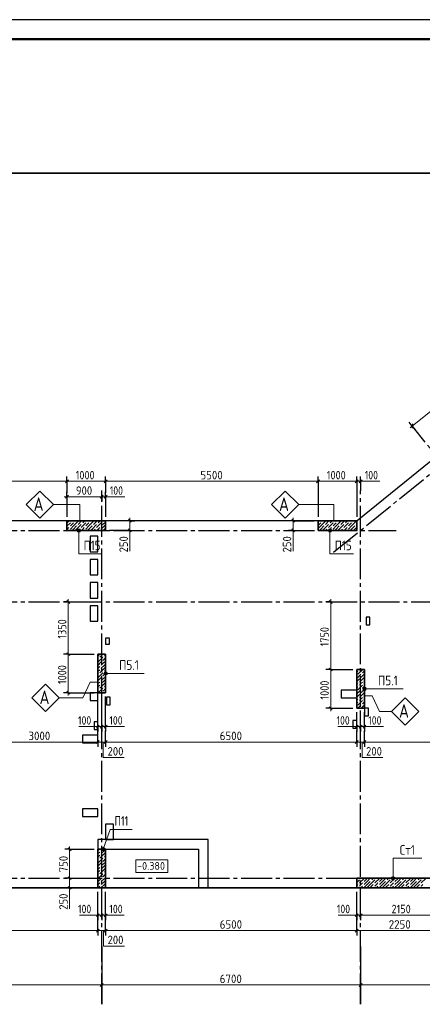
# Model space of a CAD drawing. Header units: millimetres. Extents: x 0 to 59400, y 0 to 42000.
# Tile 9 of 11: x 28869 to 39290, y 16519 to 42000. Entities that reach past the tile are written whole.
import ezdxf

# ---------------------------------------------------------------- set-up
doc = ezdxf.new("R2010")
doc.units = ezdxf.units.MM
doc.linetypes.add('______2', pattern=[270, 200, -70])
doc.linetypes.add('______5', pattern=[1100, 800, -100, 100, -100])
for name, color, linetype, lineweight in [('Standard', 7, 'Continuous', 25), ('ЖБ Перекрытие верхний уровень', 7, 'Continuous', 18), ('ЖБ Перекрытие нижний уровень с отделкой', 7, 'Continuous', 13), ('Общий01', 7, 'Continuous', 13), ('Позиционная метка линия выноска', 7, 'Continuous', 13), ('Примечания', 7, 'Continuous', 13), ('Размерная линия_ общее', 7, 'Continuous', 13)]:
    doc.layers.add(name, color=color, linetype=linetype, lineweight=lineweight)
doc.layers.add('ЖБ Пилон', color=7, linetype='______2', lineweight=13, true_color=0xa0a0a0)
doc.layers.add('Оси', color=7, linetype='______5', lineweight=13, true_color=0x656565)
doc.styles.add('ISOCPEUR', font='txt')

msp = doc.modelspace()

# ---------------------------------------------------------------- hatches: boundary and pattern name
at = {"layer": 'ЖБ Пилон', "linetype": 'Continuous', "lineweight": 18, "transparency": 33554687}
for points in [[(30156, 28879), (30161, 28884), (30166, 28879), (30161, 28874)], [(30156, 28799), (30161, 28804), (30166, 28799), (30161, 28794)], [(30196, 28999), (30201, 29004), (30206, 28999), (30201, 28994)], [(30276, 28999), (30281, 29004), (30286, 28999), (30281, 28994)], [(30356, 28919), (30361, 28924), (30366, 28919), (30361, 28914)], [(30436, 28839), (30441, 28844), (30446, 28839), (30441, 28834)], [(30476, 28959), (30481, 28964), (30486, 28959), (30481, 28954)], [(30556, 28879), (30561, 28884), (30566, 28879), (30561, 28874)], [(30556, 28799), (30561, 28804), (30566, 28799), (30561, 28794)], [(30596, 28999), (30601, 29004), (30606, 28999), (30601, 28994)], [(30676, 28999), (30681, 29004), (30686, 28999), (30681, 28994)], [(30756, 28919), (30761, 28924), (30766, 28919), (30761, 28914)], [(30836, 28839), (30841, 28844), (30846, 28839), (30841, 28834)], [(30876, 28959), (30881, 28964), (30886, 28959), (30881, 28954)], [(30956, 28879), (30961, 28884), (30966, 28879), (30961, 28874)], [(30956, 28799), (30961, 28804), (30966, 28799), (30961, 28794)], [(30996, 28999), (31001, 29004), (31006, 28999), (31001, 28994)], [(31076, 28999), (31081, 29004), (31086, 28999), (31081, 28994)], [(36596, 28999), (36601, 29004), (36606, 28999), (36601, 28994)], [(36676, 28999), (36681, 29004), (36686, 28999), (36681, 28994)], [(36756, 28919), (36761, 28924), (36766, 28919), (36761, 28914)], [(36836, 28839), (36841, 28844), (36846, 28839), (36841, 28834)], [(36876, 28959), (36881, 28964), (36886, 28959), (36881, 28954)], [(36956, 28879), (36961, 28884), (36966, 28879), (36961, 28874)], [(36956, 28799), (36961, 28804), (36966, 28799), (36961, 28794)], [(36996, 28999), (37001, 29004), (37006, 28999), (37001, 28994)], [(37076, 28999), (37081, 29004), (37086, 28999), (37081, 28994)], [(37156, 28919), (37161, 28924), (37166, 28919), (37161, 28914)], [(37236, 28839), (37241, 28844), (37246, 28839), (37241, 28834)], [(37276, 28959), (37281, 28964), (37286, 28959), (37281, 28954)], [(37356, 28879), (37361, 28884), (37366, 28879), (37361, 28874)], [(37356, 28799), (37361, 28804), (37366, 28799), (37361, 28794)], [(37396, 28999), (37401, 29004), (37406, 28999), (37401, 28994)], [(37476, 28999), (37481, 29004), (37486, 28999), (37481, 28994)], [(37556, 28919), (37561, 28924), (37566, 28919), (37561, 28914)], [(30916, 25479), (30921, 25484), (30926, 25479), (30921, 25474)], [(31036, 25519), (31041, 25524), (31046, 25519), (31041, 25514)], [(30956, 25279), (30961, 25284), (30966, 25279), (30961, 25274)], [(30996, 25399), (31001, 25404), (31006, 25399), (31001, 25394)], [(31076, 25399), (31081, 25404), (31086, 25399), (31081, 25394)], [(30916, 25079), (30921, 25084), (30926, 25079), (30921, 25074)], [(30956, 25199), (30961, 25204), (30966, 25199), (30961, 25194)], [(30996, 24999), (31001, 25004), (31006, 24999), (31001, 24994)], [(31036, 25119), (31041, 25124), (31046, 25119), (31041, 25114)], [(31076, 24999), (31081, 25004), (31086, 24999), (31081, 24994)], [(37596, 25039), (37601, 25044), (37606, 25039), (37601, 25034)], [(37636, 25159), (37641, 25164), (37646, 25159), (37641, 25154)], [(37716, 25079), (37721, 25084), (37726, 25079), (37721, 25074)], [(30956, 24879), (30961, 24884), (30966, 24879), (30961, 24874)], [(30956, 24799), (30961, 24804), (30966, 24799), (30961, 24794)], [(31036, 24719), (31041, 24724), (31046, 24719), (31041, 24714)], [(37636, 24839), (37641, 24844), (37646, 24839), (37641, 24834)], [(37636, 24759), (37641, 24764), (37646, 24759), (37641, 24754)], [(37676, 24959), (37681, 24964), (37686, 24959), (37681, 24954)], [(37756, 24879), (37761, 24884), (37766, 24879), (37761, 24874)], [(37756, 24799), (37761, 24804), (37766, 24799), (37761, 24794)], [(30916, 24679), (30921, 24684), (30926, 24679), (30921, 24674)], [(30996, 24599), (31001, 24604), (31006, 24599), (31001, 24594)], [(31076, 24599), (31081, 24604), (31086, 24599), (31081, 24594)], [(37596, 24639), (37601, 24644), (37606, 24639), (37601, 24634)], [(37676, 24559), (37681, 24564), (37686, 24559), (37681, 24554)], [(37716, 24679), (37721, 24684), (37726, 24679), (37721, 24674)], [(37756, 24479), (37761, 24484), (37766, 24479), (37761, 24474)], [(37596, 24239), (37601, 24244), (37606, 24239), (37601, 24234)], [(37636, 24439), (37641, 24444), (37646, 24439), (37641, 24434)], [(37636, 24359), (37641, 24364), (37646, 24359), (37641, 24354)], [(37716, 24279), (37721, 24284), (37726, 24279), (37721, 24274)], [(37756, 24399), (37761, 24404), (37766, 24399), (37761, 24394)], [(30956, 20479), (30961, 20484), (30966, 20479), (30961, 20474)], [(30956, 20399), (30961, 20404), (30966, 20399), (30961, 20394)], [(30916, 20279), (30921, 20284), (30926, 20279), (30921, 20274)], [(30996, 20199), (31001, 20204), (31006, 20199), (31001, 20194)], [(31036, 20319), (31041, 20324), (31046, 20319), (31041, 20314)], [(31076, 20199), (31081, 20204), (31086, 20199), (31081, 20194)], [(30916, 19879), (30921, 19884), (30926, 19879), (30921, 19874)], [(30956, 20079), (30961, 20084), (30966, 20079), (30961, 20074)], [(30956, 19999), (30961, 20004), (30966, 19999), (30961, 19994)], [(31036, 19919), (31041, 19924), (31046, 19919), (31041, 19914)], [(30956, 19679), (30961, 19684), (30966, 19679), (30961, 19674)], [(30996, 19799), (31001, 19804), (31006, 19799), (31001, 19794)], [(31076, 19799), (31081, 19804), (31086, 19799), (31081, 19794)], [(37636, 19639), (37641, 19644), (37646, 19639), (37641, 19634)], [(37676, 19759), (37681, 19764), (37686, 19759), (37681, 19754)], [(37756, 19679), (37761, 19684), (37766, 19679), (37761, 19674)], [(37956, 19719), (37961, 19724), (37966, 19719), (37961, 19714)], [(38036, 19639), (38041, 19644), (38046, 19639), (38041, 19634)], [(38076, 19759), (38081, 19764), (38086, 19759), (38081, 19754)], [(38156, 19679), (38161, 19684), (38166, 19679), (38161, 19674)], [(38356, 19719), (38361, 19724), (38366, 19719), (38361, 19714)], [(38436, 19639), (38441, 19644), (38446, 19639), (38441, 19634)], [(38476, 19759), (38481, 19764), (38486, 19759), (38481, 19754)], [(38556, 19679), (38561, 19684), (38566, 19679), (38561, 19674)], [(38756, 19719), (38761, 19724), (38766, 19719), (38761, 19714)], [(38836, 19639), (38841, 19644), (38846, 19639), (38841, 19634)], [(38876, 19759), (38881, 19764), (38886, 19759), (38881, 19754)], [(38956, 19679), (38961, 19684), (38966, 19679), (38961, 19674)], [(39156, 19719), (39161, 19724), (39166, 19719), (39161, 19714)], [(39236, 19639), (39241, 19644), (39246, 19639), (39241, 19634)], [(39276, 19759), (39281, 19764), (39286, 19759), (39281, 19754)], [(30956, 19599), (30961, 19604), (30966, 19599), (30961, 19594)], [(37636, 19559), (37641, 19564), (37646, 19559), (37641, 19554)], [(37756, 19599), (37761, 19604), (37766, 19599), (37761, 19594)], [(38036, 19559), (38041, 19564), (38046, 19559), (38041, 19554)], [(38156, 19599), (38161, 19604), (38166, 19599), (38161, 19594)], [(38436, 19559), (38441, 19564), (38446, 19559), (38441, 19554)], [(38556, 19599), (38561, 19604), (38566, 19599), (38561, 19594)], [(38836, 19559), (38841, 19564), (38846, 19559), (38841, 19554)], [(38956, 19599), (38961, 19604), (38966, 19599), (38961, 19594)], [(39236, 19559), (39241, 19564), (39246, 19559), (39241, 19554)]]:
    msp.add_hatch(color=7, dxfattribs=at).paths.add_polyline_path(points, flags=16)
at = {"layer": 'Общий01', "linetype": 'Continuous', "lineweight": 13, "transparency": 33554687}
for points in [[(30354, 28782), (30444, 28782), (30438, 28804)], [(30354, 28782), (30438, 28804), (30360, 28804)], [(30360, 28804), (30438, 28804), (30422, 28821)], [(30360, 28804), (30422, 28821), (30377, 28821)], [(30377, 28821), (30422, 28821), (30399, 28827)], [(36854, 28782), (36944, 28782), (36938, 28804)], [(36854, 28782), (36938, 28804), (36860, 28804)], [(36860, 28804), (36938, 28804), (36922, 28821)], [(36860, 28804), (36922, 28821), (36877, 28821)], [(36877, 28821), (36922, 28821), (36899, 28827)], [(30360, 28760), (30444, 28782), (30354, 28782)], [(30360, 28760), (30438, 28760), (30444, 28782)], [(30377, 28743), (30438, 28760), (30360, 28760)], [(30377, 28743), (30422, 28743), (30438, 28760)], [(30422, 28743), (30377, 28743), (30399, 28737)], [(36860, 28760), (36944, 28782), (36854, 28782)], [(36860, 28760), (36938, 28760), (36944, 28782)], [(36877, 28743), (36938, 28760), (36860, 28760)], [(36877, 28743), (36922, 28743), (36938, 28760)], [(36922, 28743), (36877, 28743), (36899, 28737)], [(31054, 25060), (31054, 25104), (31048, 25082)], [(31070, 25043), (31070, 25121), (31054, 25104)], [(31070, 25043), (31054, 25104), (31054, 25060)], [(31093, 25037), (31093, 25127), (31070, 25121)], [(31093, 25037), (31070, 25121), (31070, 25043)], [(31115, 25043), (31115, 25121), (31093, 25127)], [(31115, 25043), (31093, 25127), (31093, 25037)], [(31131, 25060), (31131, 25104), (31115, 25121)], [(31131, 25060), (31115, 25121), (31115, 25043)], [(31131, 25104), (31131, 25060), (31138, 25082)], [(37770, 24643), (37770, 24721), (37754, 24704)], [(37793, 24637), (37793, 24727), (37770, 24721)], [(37793, 24637), (37770, 24721), (37770, 24643)], [(37815, 24643), (37815, 24721), (37793, 24727)], [(37815, 24643), (37793, 24727), (37793, 24637)], [(37831, 24660), (37831, 24704), (37815, 24721)], [(37831, 24660), (37815, 24721), (37815, 24643)], [(37754, 24660), (37754, 24704), (37748, 24682)], [(37770, 24643), (37754, 24704), (37754, 24660)], [(37831, 24704), (37831, 24660), (37838, 24682)], [(31076, 20517), (30991, 20547), (30989, 20524)], [(31076, 20517), (30989, 20524), (31062, 20498)], [(31062, 20498), (30989, 20524), (30999, 20503)], [(31077, 20540), (31004, 20566), (30991, 20547)], [(31077, 20540), (30991, 20547), (31076, 20517)], [(31062, 20498), (30999, 20503), (31042, 20488)], [(31042, 20488), (30999, 20503), (31018, 20490)], [(31067, 20561), (31025, 20576), (31004, 20566)], [(31067, 20561), (31004, 20566), (31077, 20540)], [(31025, 20576), (31067, 20561), (31048, 20574)], [(38570, 19804), (38493, 19804), (38487, 19782)], [(38570, 19804), (38487, 19782), (38577, 19782)], [(38577, 19782), (38487, 19782), (38493, 19760)], [(38554, 19821), (38509, 19821), (38493, 19804)], [(38554, 19821), (38493, 19804), (38570, 19804)], [(38577, 19782), (38493, 19760), (38570, 19760)], [(38570, 19760), (38493, 19760), (38509, 19743)], [(38509, 19821), (38554, 19821), (38532, 19827)], [(38570, 19760), (38509, 19743), (38554, 19743)], [(38554, 19743), (38509, 19743), (38532, 19737)]]:
    msp.add_hatch(color=7, dxfattribs=at).paths.add_polyline_path(points)

# ---------------------------------------------------------------- linework, layer by layer
at = {"layer": 'Standard', "color": 7, "linetype": 'Continuous', "lineweight": 25, "transparency": 33554687}
msp.add_lwpolyline([(0, 0), (59400, 0), (59400, 42000), (0, 42000), (0, 0)], close=True, dxfattribs=at)
at = {"layer": 'Standard', "color": 7, "linetype": 'Continuous', "lineweight": 50, "transparency": 33554687}
msp.add_lwpolyline([(2000, 41500), (58900, 41500), (58900, 500), (2000, 500), (2000, 41500)], close=True, dxfattribs=at)
at = {"layer": 'Standard', "color": 7, "linetype": 'Continuous', "lineweight": 18, "transparency": 33554687}
msp.add_lwpolyline([(58900, 41500), (2000, 41500), (2000, 6000), (58900, 6000), (58900, 41500)], dxfattribs=at)
at = {"layer": 'Standard', "color": 7, "linetype": 'Continuous', "lineweight": 13, "transparency": 33554687}
msp.add_lwpolyline([(6813, 19532), (55406, 19532), (55406, 38032), (6813, 38032), (6813, 19532)], dxfattribs=at)
at = {"layer": 'Standard', "color": 7, "linetype": 'Continuous', "lineweight": 35, "transparency": 33554687}
msp.add_lwpolyline([(6813, 19532), (55406, 19532), (55406, 38032), (6813, 38032), (6813, 19532)], dxfattribs=at)
at = {"layer": 'ЖБ Перекрытие верхний уровень', "color": 253, "linetype": 'Continuous', "lineweight": -3, "true_color": 0xa0a0a0, "transparency": 33554687}
for p, q in [((39509, 30575), (37604, 29032)), ((37604, 29032), (24063, 29032)), ((30893, 28632), (30693, 28632)), ((30693, 28632), (30693, 28232)), ((30893, 28232), (30893, 28632)), ((30693, 28232), (30893, 28232)), ((30893, 28032), (30693, 28032)), ((30693, 28032), (30693, 27632)), ((30893, 27632), (30893, 28032)), ((30693, 27632), (30893, 27632)), ((30893, 27432), (30693, 27432)), ((30693, 27432), (30693, 27032)), ((30893, 27032), (30893, 27432)), ((30693, 27032), (30893, 27032)), ((30893, 26832), (30693, 26832)), ((30693, 26832), (30693, 26432)), ((30893, 26432), (30893, 26832)), ((37933, 26542), (37833, 26542)), ((37833, 26542), (37833, 26342)), ((37933, 26342), (37933, 26542)), ((30693, 26432), (30893, 26432)), ((37833, 26342), (37933, 26342)), ((31193, 25992), (31093, 25992)), ((31093, 25992), (31093, 25842)), ((31193, 25842), (31193, 25992)), ((31093, 25842), (31193, 25842)), ((30893, 24582), (30693, 24582)), ((30693, 24582), (30693, 24382)), ((30893, 24382), (30893, 24582)), ((31213, 24472), (31113, 24472)), ((31113, 24472), (31113, 24272)), ((31213, 24272), (31213, 24472)), ((37593, 24652), (37193, 24652)), ((37193, 24652), (37193, 24452)), ((37593, 24452), (37593, 24652)), ((30693, 24382), (30893, 24382)), ((31113, 24272), (31213, 24272)), ((37193, 24452), (37593, 24452)), ((37893, 24182), (37793, 24182)), ((37793, 24182), (37793, 23982)), ((37793, 23982), (37893, 23982)), ((37893, 23982), (37893, 24182)), ((30893, 23832), (30793, 23832)), ((30793, 23832), (30793, 23632)), ((30893, 23632), (30893, 23832)), ((37593, 23862), (37493, 23862)), ((37493, 23862), (37493, 23662)), ((37593, 23662), (37593, 23862)), ((30893, 23482), (30493, 23482)), ((30493, 23482), (30493, 23282)), ((30793, 23632), (30893, 23632)), ((30893, 23282), (30893, 23482)), ((37493, 23662), (37593, 23662)), ((30493, 23282), (30893, 23282)), ((30893, 21582), (30493, 21582)), ((30493, 21582), (30493, 21382)), ((30893, 21382), (30893, 21582)), ((30493, 21382), (30893, 21382)), ((31293, 21182), (31093, 21182)), ((31093, 21182), (31093, 20782)), ((31293, 20782), (31293, 21182)), ((31093, 20782), (31293, 20782)), ((31093, 19532), (31093, 20532)), ((31093, 20532), (33493, 20532)), ((33493, 20532), (33493, 19532)), ((25063, 19532), (31093, 19532)), ((33493, 19532), (47778, 19532))]:
    msp.add_line(p, q, dxfattribs=at)
at = {"layer": 'ЖБ Перекрытие нижний уровень с отделкой', "color": 253, "linetype": 'Continuous', "lineweight": -3, "true_color": 0xa0a0a0, "transparency": 33554687}
for p, q in [((33743, 20782), (30893, 20782)), ((30893, 20782), (30893, 19532)), ((33743, 19532), (33743, 20782)), ((30893, 19532), (33743, 19532))]:
    msp.add_line(p, q, dxfattribs=at)
at = {"layer": 'ЖБ Пилон', "color": 7, "linetype": 'Continuous', "lineweight": 35, "transparency": 33554687}
for p, q in [((30093, 29032), (30093, 28782)), ((31093, 29032), (30093, 29032)), ((31093, 28782), (31093, 29032)), ((36593, 29032), (36593, 28782)), ((37593, 29032), (36593, 29032)), ((37593, 28782), (37593, 29032)), ((30093, 28782), (31093, 28782)), ((36593, 28782), (37593, 28782)), ((31093, 25582), (30893, 25582)), ((30893, 25582), (30893, 24582)), ((31093, 24582), (31093, 25582)), ((37793, 25182), (37593, 25182)), ((37593, 25182), (37593, 24182)), ((37793, 24182), (37793, 25182)), ((30893, 24582), (31093, 24582)), ((37593, 24182), (37793, 24182)), ((31093, 20532), (30893, 20532)), ((30893, 20532), (30893, 19532)), ((31093, 19532), (31093, 20532)), ((37593, 19782), (37593, 19532)), ((39843, 19782), (37593, 19782)), ((30893, 19532), (31093, 19532)), ((37593, 19532), (39843, 19532))]:
    msp.add_line(p, q, dxfattribs=at)
at = {"layer": 'ЖБ Пилон', "color": 251, "linetype": 'Continuous', "lineweight": 18, "true_color": 0x494949, "transparency": 33554687}
for p, q in [((30181, 28979), (30093, 28891)), ((30093, 28811), (30101, 28819)), ((30153, 29032), (30101, 28979)), ((30101, 28819), (30141, 28859)), ((30261, 28979), (30181, 28899)), ((30261, 28899), (30181, 28819)), ((30221, 29019), (30233, 29032)), ((30261, 28819), (30223, 28782)), ((30261, 28899), (30381, 29019)), ((30341, 28899), (30261, 28819)), ((30313, 29032), (30301, 29019)), ((30341, 28819), (30303, 28782)), ((30341, 28819), (30461, 28939)), ((30473, 29032), (30381, 28939)), ((30421, 28819), (30383, 28782)), ((30581, 28979), (30461, 28859)), ((30463, 28782), (30501, 28819)), ((30553, 29032), (30501, 28979)), ((30501, 28819), (30541, 28859)), ((30661, 28979), (30581, 28899)), ((30661, 28899), (30581, 28819)), ((30621, 29019), (30633, 29032)), ((30661, 28819), (30623, 28782)), ((30661, 28899), (30781, 29019)), ((30741, 28899), (30661, 28819)), ((30713, 29032), (30701, 29019)), ((30741, 28819), (30703, 28782)), ((30741, 28819), (30861, 28939)), ((30873, 29032), (30781, 28939)), ((30821, 28819), (30783, 28782)), ((30981, 28979), (30861, 28859)), ((30863, 28782), (30901, 28819)), ((30953, 29032), (30901, 28979)), ((30901, 28819), (30941, 28859)), ((31061, 28979), (30981, 28899)), ((31061, 28899), (30981, 28819)), ((31021, 29019), (31033, 29032)), ((31061, 28819), (31023, 28782)), ((31061, 28899), (31093, 28931)), ((31093, 28851), (31061, 28819)), ((36661, 28979), (36593, 28911)), ((36661, 28899), (36593, 28831)), ((36621, 29019), (36633, 29032)), ((36661, 28819), (36623, 28782)), ((36661, 28899), (36781, 29019)), ((36741, 28899), (36661, 28819)), ((36713, 29032), (36701, 29019)), ((36741, 28819), (36703, 28782)), ((36741, 28819), (36861, 28939)), ((36873, 29032), (36781, 28939)), ((36821, 28819), (36783, 28782)), ((36981, 28979), (36861, 28859)), ((36863, 28782), (36901, 28819)), ((36953, 29032), (36901, 28979)), ((36901, 28819), (36941, 28859)), ((37061, 28979), (36981, 28899)), ((37061, 28899), (36981, 28819)), ((37021, 29019), (37033, 29032)), ((37061, 28819), (37023, 28782)), ((37061, 28899), (37181, 29019)), ((37141, 28899), (37061, 28819)), ((37113, 29032), (37101, 29019)), ((37141, 28819), (37103, 28782)), ((37141, 28819), (37261, 28939)), ((37273, 29032), (37181, 28939)), ((37221, 28819), (37183, 28782)), ((37381, 28979), (37261, 28859)), ((37263, 28782), (37301, 28819)), ((37353, 29032), (37301, 28979)), ((37301, 28819), (37341, 28859)), ((37461, 28979), (37381, 28899)), ((37461, 28899), (37381, 28819)), ((37421, 29019), (37433, 29032)), ((37461, 28819), (37423, 28782)), ((37461, 28899), (37581, 29019)), ((37541, 28899), (37461, 28819)), ((37513, 29032), (37501, 29019)), ((37541, 28819), (37503, 28782)), ((37541, 28819), (37593, 28871)), ((37593, 28951), (37581, 28939)), ((37593, 28791), (37583, 28782)), ((30941, 25579), (30893, 25531)), ((31021, 25499), (30901, 25379)), ((31023, 25582), (30941, 25499)), ((31093, 25571), (31061, 25539)), ((31061, 25459), (31093, 25491)), ((30901, 25459), (30893, 25451)), ((30981, 25379), (30893, 25291)), ((30901, 25219), (30941, 25259)), ((31061, 25379), (30981, 25299)), ((31061, 25299), (30981, 25219)), ((31021, 25419), (31061, 25459)), ((31061, 25299), (31093, 25331)), ((31093, 25251), (31061, 25219)), ((30893, 25211), (30901, 25219)), ((30941, 25179), (30893, 25131)), ((30901, 25059), (30893, 25051)), ((30981, 24979), (30893, 24891)), ((31021, 25099), (30901, 24979)), ((31061, 25219), (30941, 25099)), ((31061, 24979), (30981, 24899)), ((31021, 25019), (31061, 25059)), ((31093, 25171), (31061, 25139)), ((31061, 25059), (31093, 25091)), ((37621, 25139), (37593, 25111)), ((37701, 25059), (37593, 24951)), ((37741, 25179), (37621, 25059)), ((37661, 25179), (37663, 25182)), ((37781, 24979), (37661, 24859)), ((37793, 25071), (37701, 24979)), ((37793, 25151), (37741, 25099)), ((30893, 24811), (30901, 24819)), ((30941, 24779), (30893, 24731)), ((30901, 24819), (30941, 24859)), ((31061, 24819), (30941, 24699)), ((31061, 24899), (30981, 24819)), ((31061, 24899), (31093, 24931)), ((31093, 24851), (31061, 24819)), ((31093, 24771), (31061, 24739)), ((37593, 24871), (37661, 24939)), ((37621, 24819), (37593, 24791)), ((37621, 24739), (37593, 24711)), ((37741, 24779), (37621, 24659)), ((37661, 24779), (37701, 24819)), ((37701, 24819), (37741, 24859)), ((37793, 24751), (37741, 24699)), ((37793, 24911), (37781, 24899)), ((37793, 24831), (37781, 24819)), ((30901, 24659), (30893, 24651)), ((31021, 24699), (30903, 24582)), ((31021, 24619), (31061, 24659)), ((31061, 24659), (31093, 24691)), ((37701, 24659), (37593, 24551)), ((37593, 24471), (37661, 24539)), ((37781, 24579), (37661, 24459)), ((37793, 24671), (37701, 24579)), ((37793, 24511), (37781, 24499)), ((37621, 24419), (37593, 24391)), ((37621, 24339), (37593, 24311)), ((37741, 24379), (37621, 24259)), ((37701, 24259), (37623, 24182)), ((37661, 24379), (37701, 24419)), ((37701, 24419), (37741, 24459)), ((37793, 24271), (37703, 24182)), ((37793, 24351), (37741, 24299)), ((37793, 24431), (37781, 24419)), ((30933, 20532), (30893, 20491)), ((30893, 20411), (30901, 20419)), ((30901, 20419), (30941, 20459)), ((31061, 20419), (30941, 20299)), ((31013, 20532), (30981, 20499)), ((31061, 20499), (30981, 20419)), ((31061, 20499), (31093, 20531)), ((31093, 20451), (31061, 20419)), ((30941, 20379), (30893, 20331)), ((30901, 20259), (30893, 20251)), ((30981, 20179), (30893, 20091)), ((31021, 20299), (30901, 20179)), ((31061, 20179), (30981, 20099)), ((31021, 20219), (31061, 20259)), ((31093, 20371), (31061, 20339)), ((31061, 20259), (31093, 20291)), ((31061, 20099), (31093, 20131)), ((30893, 20011), (30901, 20019)), ((30941, 19979), (30893, 19931)), ((30901, 20019), (30941, 20059)), ((31021, 19899), (30901, 19779)), ((31061, 20019), (30941, 19899)), ((31061, 20099), (30981, 20019)), ((31093, 20051), (31061, 20019)), ((31093, 19971), (31061, 19939)), ((31061, 19859), (31093, 19891)), ((30901, 19859), (30893, 19851)), ((30981, 19779), (30893, 19691)), ((30901, 19619), (30941, 19659)), ((31061, 19779), (30981, 19699)), ((31061, 19699), (30981, 19619)), ((31021, 19819), (31061, 19859)), ((31061, 19699), (31093, 19731)), ((31093, 19651), (31061, 19619)), ((37623, 19782), (37593, 19751)), ((37593, 19671), (37661, 19739)), ((37781, 19779), (37661, 19659)), ((37703, 19782), (37701, 19779)), ((37701, 19619), (37741, 19659)), ((37861, 19779), (37781, 19699)), ((37861, 19699), (37781, 19619)), ((37861, 19699), (37943, 19782)), ((37941, 19699), (37861, 19619)), ((37941, 19619), (38061, 19739)), ((38023, 19782), (37981, 19739)), ((38181, 19779), (38061, 19659)), ((38103, 19782), (38101, 19779)), ((38101, 19619), (38141, 19659)), ((38261, 19779), (38181, 19699)), ((38261, 19699), (38181, 19619)), ((38261, 19699), (38343, 19782)), ((38341, 19699), (38261, 19619)), ((38341, 19619), (38461, 19739)), ((38423, 19782), (38381, 19739)), ((38581, 19779), (38461, 19659)), ((38503, 19782), (38501, 19779)), ((38501, 19619), (38541, 19659)), ((38661, 19779), (38581, 19699)), ((38661, 19699), (38581, 19619)), ((38661, 19699), (38743, 19782)), ((38741, 19699), (38661, 19619)), ((38741, 19619), (38861, 19739)), ((38823, 19782), (38781, 19739)), ((38981, 19779), (38861, 19659)), ((38903, 19782), (38901, 19779)), ((38901, 19619), (38941, 19659)), ((39061, 19779), (38981, 19699)), ((39061, 19699), (38981, 19619)), ((39061, 19699), (39143, 19782)), ((39141, 19699), (39061, 19619)), ((39141, 19619), (39261, 19739)), ((39223, 19782), (39181, 19739)), ((39381, 19779), (39261, 19659)), ((30893, 19611), (30901, 19619)), ((30941, 19579), (30893, 19532)), ((31061, 19619), (30973, 19532)), ((31093, 19571), (31061, 19539)), ((37621, 19619), (37593, 19591)), ((37621, 19539), (37613, 19532)), ((37661, 19579), (37701, 19619)), ((37741, 19579), (37693, 19532)), ((37861, 19619), (37773, 19532)), ((37941, 19619), (37861, 19539)), ((38021, 19619), (37941, 19539)), ((38021, 19539), (38013, 19532)), ((38061, 19579), (38101, 19619)), ((38141, 19579), (38093, 19532)), ((38261, 19619), (38173, 19532)), ((38341, 19619), (38261, 19539)), ((38421, 19619), (38341, 19539)), ((38421, 19539), (38413, 19532)), ((38461, 19579), (38501, 19619)), ((38541, 19579), (38493, 19532)), ((38661, 19619), (38573, 19532)), ((38741, 19619), (38661, 19539)), ((38821, 19619), (38741, 19539)), ((38821, 19539), (38813, 19532)), ((38861, 19579), (38901, 19619)), ((38941, 19579), (38893, 19532)), ((39061, 19619), (38973, 19532)), ((39141, 19619), (39061, 19539)), ((39221, 19619), (39141, 19539)), ((39221, 19539), (39213, 19532)), ((39261, 19579), (39301, 19619))]:
    msp.add_line(p, q, dxfattribs=at)
at = {"layer": 'Общий01', "color": 7, "linetype": 'Continuous', "lineweight": 13, "transparency": 33554687}
for p, q in [((30399, 28827), (30399, 28827)), ((36899, 28827), (36899, 28827)), ((30354, 28782), (30354, 28782)), ((30399, 28737), (30399, 28737)), ((30444, 28782), (30444, 28782)), ((36854, 28782), (36854, 28782)), ((36899, 28737), (36899, 28737)), ((36944, 28782), (36944, 28782)), ((31048, 25082), (31048, 25082)), ((31093, 25127), (31093, 25127)), ((31093, 25037), (31093, 25037)), ((31138, 25082), (31138, 25082)), ((37793, 24727), (37793, 24727)), ((37748, 24682), (37748, 24682)), ((37793, 24637), (37793, 24637)), ((37838, 24682), (37838, 24682)), ((30991, 20547), (30991, 20547)), ((31018, 20490), (31018, 20490)), ((31048, 20574), (31048, 20574)), ((31076, 20517), (31076, 20517)), ((38487, 19782), (38487, 19782)), ((38532, 19827), (38532, 19827)), ((38532, 19737), (38532, 19737)), ((38577, 19782), (38577, 19782))]:
    msp.add_line(p, q, dxfattribs=at)
for points in [[(30998, 28177), (30399, 28177), (30399, 28782)], [(37508, 28177), (36899, 28177), (36899, 28782)], [(32092, 25082), (31573, 25082), (31093, 25082)], [(38792, 24682), (38273, 24682), (37793, 24682)], [(31783, 21047), (31213, 21047), (31033, 20532)], [(39281, 20297), (38532, 20297), (38532, 19782)]]:
    msp.add_lwpolyline(points, dxfattribs=at)
at = {"layer": 'Общий01', "color": 7, "linetype": 'Continuous', "lineweight": 18, "transparency": 33554687}
msp.add_lwpolyline([(31874, 19928), (32700, 19928), (32700, 20261), (31874, 20261), (31874, 19928)], dxfattribs=at)
at = {"layer": 'Общий01', "color": 7, "linetype": 'Continuous', "lineweight": 13, "transparency": 33554687}
for centre in [(30399, 28782), (36899, 28782), (31093, 25082), (37793, 24682), (31033, 20532), (38532, 19782)]:
    msp.add_circle(centre, 45, dxfattribs=at)
at = {"layer": 'Оси', "color": 8, "linetype": '______5', "lineweight": -3, "transparency": 33554687}
for p, q in [((36993, 28216), (49202, 38103)), ((50442, 17393), (39063, 31443)), ((30993, 16519), (30993, 29815)), ((37693, 16519), (37693, 29815)), ((3800, 28782), (38610, 28782)), ((3800, 26932), (41112, 26932)), ((3800, 19782), (49030, 19782))]:
    msp.add_line(p, q, dxfattribs=at)
at = {"layer": 'Оси', "color": 7, "linetype": 'Continuous', "lineweight": 25, "transparency": 33554687}
for p, q in [((30993, 18019), (30993, 16519)), ((37693, 18019), (37693, 16519))]:
    msp.add_line(p, q, dxfattribs=at)
at = {"layer": 'Позиционная метка линия выноска', "color": 7, "linetype": 'Continuous', "lineweight": 13, "transparency": 33554687}
for points in [[(29740, 29450), (29387, 29803), (29033, 29450), (29387, 29096), (29740, 29450)], [(36091, 29450), (35738, 29803), (35384, 29450), (35738, 29096), (36091, 29450)], [(29740, 29450), (30427, 29450), (30427, 29032)], [(36091, 29450), (36998, 29450), (36998, 29032)], [(29893, 24450), (29540, 24804), (29186, 24450), (29540, 24097), (29893, 24450)], [(29893, 24450), (30505, 24450), (30693, 24854), (30893, 24854)], [(38490, 24100), (38180, 24100), (37993, 24504), (37793, 24504)], [(38490, 24100), (38844, 24454), (39197, 24100), (38844, 23746), (38490, 24100)]]:
    msp.add_lwpolyline(points, dxfattribs=at)
at = {"layer": 'Примечания', "color": 7, "linetype": 'Continuous', "lineweight": 13, "transparency": 33554687}
for p, q in [((37693, 30054), (38193, 30054)), ((31093, 29654), (31593, 29654)), ((31720, 28782), (31720, 28242)), ((35948, 28782), (35948, 28242)), ((30893, 23706), (30403, 23706)), ((31583, 23706), (31093, 23706)), ((37593, 23706), (37103, 23706)), ((38283, 23706), (37793, 23706)), ((30162, 19532), (30162, 18992)), ((30893, 18826), (30413, 18826)), ((31573, 18826), (31093, 18826)), ((37593, 18826), (37113, 18826))]:
    msp.add_line(p, q, dxfattribs=at)
for points in [[(31031, 23306), (31031, 22906), (31571, 22906)], [(37731, 23306), (37731, 22906), (38271, 22906)], [(31040, 18426), (31040, 18026), (31580, 18026)]]:
    msp.add_lwpolyline(points, dxfattribs=at)
at = {"layer": 'Размерная линия_ общее', "color": 7, "linetype": 'Continuous', "lineweight": 13, "transparency": 33554687}
for p, q in [((40740, 32869), (39031, 31484)), ((39031, 31484), (38972, 31437)), ((25313, 30054), (30093, 30054)), ((30093, 30054), (31093, 30054)), ((31093, 30054), (36593, 30054)), ((36593, 30054), (37593, 30054)), ((37593, 30054), (37693, 30054)), ((37693, 30054), (37768, 30054)), ((30093, 29654), (30018, 29654)), ((30093, 29654), (30993, 29654)), ((30993, 29654), (31093, 29654)), ((31093, 29654), (31168, 29654)), ((31720, 29032), (31720, 29107)), ((35948, 29032), (35948, 29107)), ((31720, 29032), (31720, 28782)), ((35948, 29032), (35948, 28782)), ((31720, 28782), (31720, 28707)), ((35948, 28782), (35948, 28707)), ((30127, 26932), (30127, 27007)), ((36919, 26932), (36919, 27007)), ((30127, 25582), (30127, 24582)), ((36919, 25182), (36919, 24182)), ((30127, 24582), (30127, 24507)), ((36919, 24182), (36919, 24107)), ((30893, 23706), (30818, 23706)), ((30993, 23706), (30893, 23706)), ((31093, 23706), (30993, 23706)), ((31093, 23706), (31168, 23706)), ((37593, 23706), (37518, 23706)), ((37693, 23706), (37593, 23706)), ((37793, 23706), (37693, 23706)), ((37793, 23706), (37868, 23706)), ((30893, 23306), (27893, 23306)), ((31093, 23306), (30893, 23306)), ((37593, 23306), (31093, 23306)), ((37793, 23306), (37593, 23306)), ((30162, 20532), (30162, 20607)), ((30162, 19782), (30162, 19532)), ((30162, 19532), (30162, 19457)), ((30893, 18826), (30818, 18826)), ((30993, 18826), (30893, 18826)), ((31093, 18826), (30993, 18826)), ((31093, 18826), (31168, 18826)), ((37593, 18826), (37518, 18826)), ((37593, 18826), (37693, 18826)), ((37693, 18826), (39843, 18826)), ((25313, 18426), (30893, 18426)), ((30893, 18426), (31093, 18426)), ((31093, 18426), (37593, 18426)), ((37593, 18426), (39843, 18426)), ((25063, 17019), (30993, 17019)), ((30993, 17019), (37693, 17019)), ((37693, 17019), (48507, 17019))]:
    msp.add_line(p, q, dxfattribs=at)
at = {"layer": 'Размерная линия_ общее', "color": 253, "linetype": 'Continuous', "lineweight": -3, "true_color": 0xa0a0a0, "transparency": 33554687}
for p, q in [((39031, 31484), (38952, 31581)), ((39031, 31484), (39109, 31387)), ((39031, 31484), (39031, 31484)), ((30093, 30054), (30093, 30179)), ((31093, 30054), (31093, 30179)), ((36593, 30054), (36593, 30179)), ((37593, 30054), (37593, 30179)), ((37693, 30054), (37693, 30179)), ((30093, 30054), (30093, 29929)), ((30093, 30054), (30093, 29754)), ((31093, 30054), (31093, 29929)), ((31093, 30054), (31093, 29754)), ((36593, 30054), (36593, 29929)), ((36593, 30054), (36593, 29132)), ((37593, 30054), (37593, 29929)), ((37593, 30054), (37593, 29132)), ((37693, 30054), (37693, 29929)), ((37693, 30054), (37693, 29814)), ((30093, 29654), (30093, 29779)), ((30093, 29654), (30093, 29529)), ((30093, 29654), (30093, 29132)), ((30993, 29654), (30993, 29779)), ((30993, 29654), (30993, 29529)), ((30993, 29654), (30993, 29544)), ((31093, 29654), (31093, 29779)), ((31093, 29654), (31093, 29529)), ((31093, 29654), (31093, 29132)), ((31720, 29032), (31193, 29032)), ((31720, 29032), (31595, 29032)), ((31720, 29032), (31845, 29032)), ((35948, 29032), (35823, 29032)), ((35948, 29032), (36073, 29032)), ((35948, 29032), (36493, 29032)), ((31720, 28782), (31193, 28782)), ((31720, 28782), (31595, 28782)), ((31720, 28782), (31845, 28782)), ((35948, 28782), (35823, 28782)), ((35948, 28782), (36073, 28782)), ((35948, 28782), (36493, 28782)), ((30127, 26932), (30002, 26932)), ((30127, 26932), (30252, 26932)), ((30127, 26932), (30127, 26932)), ((36919, 26932), (36794, 26932)), ((36919, 26932), (37044, 26932)), ((36919, 26932), (36919, 26932)), ((30127, 25582), (30002, 25582)), ((30127, 25582), (30252, 25582)), ((30127, 25582), (30793, 25582)), ((36919, 25182), (36794, 25182)), ((36919, 25182), (37044, 25182)), ((36919, 25182), (37493, 25182)), ((30127, 24582), (30002, 24582)), ((30127, 24582), (30252, 24582)), ((30127, 24582), (30793, 24582)), ((36919, 24182), (36794, 24182)), ((36919, 24182), (37044, 24182)), ((36919, 24182), (37493, 24182)), ((30893, 23706), (30893, 23831)), ((30893, 23706), (30893, 23581)), ((30993, 23706), (30993, 23831)), ((30993, 23706), (30993, 23581)), ((31093, 23706), (31093, 23831)), ((31093, 23706), (31093, 23581)), ((37593, 23706), (37593, 23831)), ((37593, 23706), (37593, 23581)), ((37693, 23706), (37693, 23831)), ((37693, 23706), (37693, 23581)), ((37793, 23706), (37793, 23831)), ((37793, 23706), (37793, 23581)), ((30893, 23306), (30893, 23431)), ((30893, 23306), (30893, 23181)), ((31093, 23306), (31093, 23431)), ((31093, 23306), (31093, 23181)), ((37593, 23306), (37593, 23431)), ((37593, 23306), (37593, 23181)), ((37793, 23306), (37793, 23431)), ((37793, 23306), (37793, 23181)), ((30162, 20532), (30037, 20532)), ((30162, 20532), (30287, 20532)), ((30162, 20532), (30793, 20532)), ((30162, 19782), (30037, 19782)), ((30162, 19782), (30287, 19782)), ((30162, 19782), (30793, 19782)), ((30162, 19532), (30037, 19532)), ((30162, 19532), (30287, 19532)), ((30162, 19532), (30289, 19532)), ((30893, 18826), (30893, 18951)), ((30993, 18826), (30993, 18951)), ((31093, 18826), (31093, 18951)), ((37593, 18826), (37593, 18951)), ((37693, 18826), (37693, 18951)), ((30893, 18826), (30893, 18701)), ((30993, 18826), (30993, 18701)), ((31093, 18826), (31093, 18701)), ((37593, 18826), (37593, 18701)), ((37693, 18826), (37693, 18701)), ((37693, 18826), (37693, 18826)), ((30893, 18426), (30893, 18551)), ((30893, 18426), (30893, 18301)), ((31093, 18426), (31093, 18551)), ((31093, 18426), (31093, 18301)), ((37593, 18426), (37593, 18551)), ((37593, 18426), (37593, 18301)), ((30993, 17019), (30993, 17144)), ((37693, 17019), (37693, 17144)), ((30993, 17019), (30993, 16894)), ((30993, 17019), (30993, 16719)), ((37693, 17019), (37693, 16894)), ((37693, 17019), (37693, 16719))]:
    msp.add_line(p, q, dxfattribs=at)
at = {"layer": 'Размерная линия_ общее', "color": 7, "linetype": 'Continuous', "lineweight": 25, "transparency": 33554687}
for p, q in [((39036, 31537), (39025, 31431)), ((30055, 30017), (30130, 30092)), ((31055, 30017), (31130, 30092)), ((36555, 30017), (36630, 30092)), ((37555, 30017), (37630, 30092)), ((37655, 30017), (37730, 30092)), ((30055, 29617), (30130, 29692)), ((30955, 29617), (31030, 29692)), ((31055, 29617), (31130, 29692)), ((31682, 29070), (31757, 28994)), ((35910, 29070), (35985, 28994)), ((31682, 28820), (31757, 28745)), ((35910, 28820), (35985, 28745)), ((30090, 26970), (30165, 26894)), ((36882, 26970), (36957, 26894)), ((30090, 25619), (30165, 25545)), ((36882, 25219), (36957, 25145)), ((30090, 24619), (30165, 24545)), ((36882, 24219), (36957, 24145)), ((30930, 23744), (30855, 23669)), ((31030, 23744), (30955, 23669)), ((31130, 23744), (31055, 23669)), ((37630, 23744), (37555, 23669)), ((37730, 23744), (37655, 23669)), ((37830, 23744), (37755, 23669)), ((30930, 23344), (30855, 23269)), ((31130, 23344), (31055, 23269)), ((37630, 23344), (37555, 23269)), ((37830, 23344), (37755, 23269)), ((30125, 20570), (30200, 20495)), ((30125, 19819), (30200, 19745)), ((30125, 19570), (30200, 19495)), ((30930, 18863), (30855, 18788)), ((31030, 18863), (30955, 18788)), ((31130, 18863), (31055, 18788)), ((37555, 18788), (37630, 18863)), ((37655, 18788), (37730, 18863)), ((30855, 18388), (30930, 18463)), ((31055, 18388), (31130, 18463)), ((37555, 18388), (37630, 18463)), ((30955, 16982), (31030, 17057)), ((37655, 16982), (37730, 17057))]:
    msp.add_line(p, q, dxfattribs=at)
at = {"layer": 'Размерная линия_ общее', "color": 7, "linetype": 'Continuous', "lineweight": 13, "transparency": 33554687}
for points in [[(30127, 26932), (30127, 25893), (30127, 25893), (30127, 25582)], [(36919, 26932), (36919, 25700), (36919, 25700), (36919, 25182)], [(41793, 23306), (41590, 23306), (41590, 23306), (40938, 23306), (40938, 23306), (40621, 23306), (40621, 23306), (37793, 23306)], [(30162, 20532), (30162, 19856), (30162, 19856), (30162, 19782)]]:
    msp.add_lwpolyline(points, dxfattribs=at)
at = {"layer": 'Размерная линия_ общее', "color": 253, "linetype": 'Continuous', "lineweight": -3, "true_color": 0xa0a0a0, "transparency": 33554687}
for points in [[(30893, 23706), (30893, 23723), (30893, 23723), (30893, 24482)], [(30993, 23706), (30993, 23723), (30993, 23723), (30993, 24482)], [(31093, 23706), (31093, 23723), (31093, 23723), (31093, 24482)], [(37593, 23706), (37593, 23723), (37593, 23723), (37593, 24082)], [(37693, 23706), (37693, 23723), (37693, 23723), (37693, 24082)], [(37793, 23706), (37793, 23723), (37793, 23723), (37793, 24082)], [(30893, 23306), (30893, 23323), (30893, 23323), (30893, 23323), (30893, 23323), (30893, 23606)], [(31093, 23306), (31093, 23323), (31093, 23323), (31093, 23323), (31093, 23323), (31093, 23606)], [(37593, 23306), (37593, 23323), (37593, 23323), (37593, 23323), (37593, 23323), (37593, 23323), (37593, 23323), (37593, 23606)], [(37793, 23306), (37793, 23323), (37793, 23323), (37793, 23323), (37793, 23323), (37793, 23323), (37793, 23323), (37793, 23606)], [(30893, 18426), (30893, 18443), (30893, 18443), (30893, 18443), (30893, 18443), (30893, 18443), (30893, 18443), (30893, 18443), (30893, 18443), (30893, 18443), (30893, 18443), (30893, 19432)], [(30893, 18826), (30893, 18843), (30893, 18843), (30893, 19432)], [(30993, 18826), (30993, 18843), (30993, 18843), (30993, 19432)], [(31093, 18426), (31093, 18443), (31093, 18443), (31093, 18443), (31093, 18443), (31093, 18443), (31093, 18443), (31093, 18443), (31093, 18443), (31093, 18443), (31093, 18443), (31093, 19432)], [(31093, 18826), (31093, 18843), (31093, 18843), (31093, 19432)], [(37593, 18426), (37593, 18443), (37593, 18443), (37593, 18443), (37593, 18443), (37593, 18443), (37593, 18443), (37593, 18443), (37593, 18443), (37593, 19432)], [(37593, 18826), (37593, 18843), (37593, 18843), (37593, 19409), (37593, 19409), (37593, 19432)]]:
    msp.add_lwpolyline(points, dxfattribs=at)

# ---------------------------------------------------------------- texts
at = {"layer": 'Standard', "color": 7, "linetype": 'Continuous', "lineweight": 35, "transparency": 33554687, "char_height": 350, "attachment_point": 7, "style": 'ISOCPEUR'}
for insert, width in [((29229, 29286), 458.08), ((35580, 29286), 458.09), ((29382, 24287), 458.09), ((38686, 23937), 458.1)]:
    msp.add_mtext('\\W0.82;А', dxfattribs=dict(at, insert=insert, width=width))
at = {"layer": 'Общий01', "color": 7, "linetype": 'Continuous', "lineweight": 25, "transparency": 33554687, "char_height": 250, "attachment_point": 7, "style": 'ISOCPEUR'}
for s, insert, width in [('\\W0.83;П15', (30523, 28269), 603.89), ('\\W0.83;П15', (37023, 28269), 603.89), ('\\W0.85;П5.1', (31442, 25174), 681.1), ('\\W0.85;П5.1', (38142, 24774), 681.1), ('\\W0.75;П11', (31324, 21139), 543.64), ('\\W0.84;Ст1', (38706, 20389), 629.78)]:
    msp.add_mtext(s, dxfattribs=dict(at, insert=insert, width=width))
at = {"layer": 'Общий01', "color": 7, "linetype": 'Continuous', "lineweight": 18, "transparency": 33554687, "insert": (31907, 20001), "char_height": 200, "width": 854.28, "attachment_point": 7, "style": 'ISOCPEUR'}
msp.add_mtext('\\W0.95;-0.380', dxfattribs=at)
at = {"layer": 'Размерная линия_ общее', "color": 7, "linetype": 'Continuous', "lineweight": 25, "transparency": 33554687, "char_height": 220, "attachment_point": 7, "style": 'ISOCPEUR'}
for s, insert, width in [('\\W0.87;1000', (30318, 30104), 666.92), ('\\W0.93;5500', (33546, 30104), 718.09), ('\\W0.87;1000', (36818, 30104), 666.9), ('\\W0.83;100', (37800, 30104), 508.57), ('\\W0.91;900', (30323, 29704), 562), ('\\W0.83;100', (31200, 29704), 508.57), ('\\W0.83;100', (30379, 23756), 508.57), ('\\W0.83;100', (31190, 23756), 508.57), ('\\W0.83;100', (37069, 23756), 508.57), ('\\W0.83;100', (37890, 23756), 508.57), ('\\W0.93;3000', (29096, 23356), 718.11), ('\\W0.93;6500', (34046, 23356), 718.09), ('\\W0.91;200', (31143, 22956), 561.98), ('\\W0.91;200', (37833, 22956), 561.99), ('\\W0.83;100', (30379, 18876), 508.57), ('\\W0.83;100', (31190, 18876), 508.57), ('\\W0.83;100', (37079, 18876), 508.57), ('\\W0.87;2150', (38493, 18876), 666.9), ('\\W0.93;6500', (34046, 18476), 718.09), ('\\W0.93;2250', (38421, 18476), 718.09), ('\\W0.91;200', (31143, 18076), 561.98), ('\\W0.93;6700', (34046, 17069), 718.09)]:
    msp.add_mtext(s, dxfattribs=dict(at, insert=insert, width=width))
at = {"layer": 'Размерная линия_ общее', "color": 7, "linetype": 'Continuous', "lineweight": 25, "transparency": 33554687, "char_height": 220, "attachment_point": 7, "rotation": 90, "style": 'ISOCPEUR'}
for s, insert, width in [('\\W0.91;250', (31670, 28214), 561.99), ('\\W0.91;250', (35898, 28214), 561.99), ('\\W0.87;1350', (30077, 25982), 666.9), ('\\W0.87;1750', (36869, 25782), 666.9), ('\\W0.87;1000', (30077, 24807), 666.9), ('\\W0.87;1000', (36869, 24407), 666.9), ('\\W0.91;750', (30112, 19937), 561.98), ('\\W0.91;250', (30112, 18965), 561.98)]:
    msp.add_mtext(s, dxfattribs=dict(at, insert=insert, width=width))

doc.saveas('drawing.dxf')
